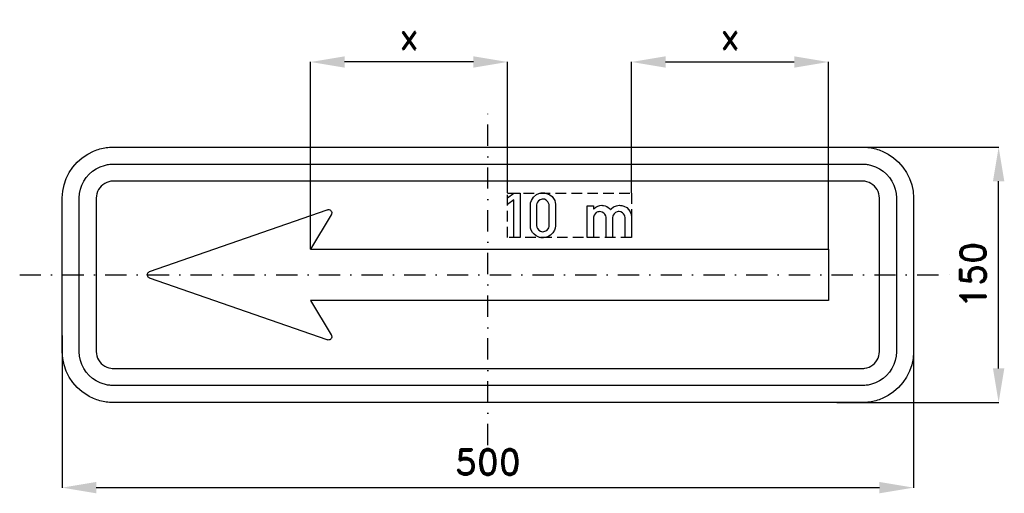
# Model space of a CAD drawing. Header units: millimetres. Extents: x -275 to 303, y -128 to 150.
import ezdxf

# ---------------------------------------------------------------- set-up
doc = ezdxf.new("R2010")
doc.units = ezdxf.units.MM
doc.header["$LTSCALE"] = 5
doc.linetypes.add('ČERCHOVANÁX2', pattern=[2, 1, -0.5, 0, -0.5])
doc.linetypes.add('ČÁRKOVANÁX2', pattern=[1.5, 1, -0.5])
doc.layers.add('Kóty', color=2, linetype='Continuous')
doc.layers.add('Značka', color=7, linetype='Continuous')
doc.styles.get("Standard").update_dxf_attribs({"font": 'romand.shx', "height": 15})
doc.dimstyles.get("Standard").update_dxf_attribs({"dimtxt": 15, "dimasz": 20, "dimexe": 0.18, "dimexo": 0.0625, "dimgap": 7.5, "dimtad": 1, "dimdec": 0, "dimzin": 0, "dimdsep": 46, "dimtxsty": 'Standard', "dimcen": 0.09, "dimadec": 0, "dimazin": 0, "dimtfac": 1, "dimtdec": 0, "dimtofl": 0, "dimtmove": 0, "dimatfit": 3, "dimfxl": 1, "dimtolj": 1, "dimtzin": 0, "dimarcsym": 0})

# ---------------------------------------------------------------- blocks, each defined once
blk = doc.blocks.new('*D0')
at = {"layer": 'Defpoints', "color": 0, "transparency": 16777216}
for p in [(205, 75), (300, 75), (205, -75)]:
    blk.add_point(p, dxfattribs=at)
at = {"layer": 'Kóty', "color": 0, "lineweight": -2, "transparency": 16777216}
for p, q in [((205.06, 75), (300.18, 75)), ((300, -55), (300, 55)), ((205.06, -75), (300.18, -75))]:
    blk.add_line(p, q, dxfattribs=at)
at = {"layer": 'Kóty', "color": 0, "transparency": 16777216}
for points in [[(296.67, 55), (303.33, 55), (300, 75)], [(296.67, -55), (303.33, -55), (300, -75)]]:
    blk.add_solid(points, dxfattribs=at)
at = {"layer": 'Kóty', "color": 0, "transparency": 16777216, "insert": (285, 0), "char_height": 15, "attachment_point": 5, "rotation": 90}
blk.add_mtext('\\A1;150', dxfattribs=at)
blk = doc.blocks.new('*D1')
at = {"layer": 'Defpoints', "color": 0, "transparency": 16777216}
for p in [(200, 125), (84.35, 48), (200, 15)]:
    blk.add_point(p, dxfattribs=at)
at = {"layer": 'Kóty', "color": 0, "lineweight": -2, "transparency": 16777216}
for p, q in [((84.35, 48.07), (84.35, 125.18)), ((104.35, 125), (180, 125)), ((200, 15.06), (200, 125.18))]:
    blk.add_line(p, q, dxfattribs=at)
at = {"layer": 'Kóty', "color": 0, "transparency": 16777216}
for points in [[(104.35, 128.33), (104.35, 121.67), (84.35, 125)], [(180, 128.33), (180, 121.67), (200, 125)]]:
    blk.add_solid(points, dxfattribs=at)
at = {"layer": 'Kóty', "color": 0, "transparency": 16777216, "insert": (142.18, 140), "char_height": 15, "attachment_point": 5}
blk.add_mtext('\\A1;x', dxfattribs=at)
blk = doc.blocks.new('*D2')
at = {"layer": 'Defpoints', "color": 0, "transparency": 16777216}
for p in [(-104.15, 125), (11.55, 48), (-104.15, 15)]:
    blk.add_point(p, dxfattribs=at)
at = {"layer": 'Kóty', "color": 0, "lineweight": -2, "transparency": 16777216}
for p, q in [((-104.15, 15.06), (-104.15, 125.18)), ((-8.45, 125), (-84.15, 125)), ((11.55, 48.07), (11.55, 125.18))]:
    blk.add_line(p, q, dxfattribs=at)
at = {"layer": 'Kóty', "color": 0, "transparency": 16777216}
for points in [[(-84.15, 128.33), (-84.15, 121.67), (-104.15, 125)], [(-8.45, 128.33), (-8.45, 121.67), (11.55, 125)]]:
    blk.add_solid(points, dxfattribs=at)
at = {"layer": 'Kóty', "color": 0, "transparency": 16777216, "insert": (-46.3, 140), "char_height": 15, "attachment_point": 5}
blk.add_mtext('\\A1;x', dxfattribs=at)
blk = doc.blocks.new('*D4')
at = {"layer": 'Defpoints', "color": 0, "transparency": 16777216}
for p in [(-250, -35.68), (250, -35.68), (250, -125)]:
    blk.add_point(p, dxfattribs=at)
at = {"layer": 'Kóty', "color": 0, "lineweight": -2, "transparency": 16777216}
for p, q in [((-250, -35.74), (-250, -125.18)), ((250, -35.74), (250, -125.18)), ((-230, -125), (230, -125))]:
    blk.add_line(p, q, dxfattribs=at)
at = {"layer": 'Kóty', "color": 0, "transparency": 16777216}
for points in [[(-230, -121.67), (-230, -128.33), (-250, -125)], [(230, -121.67), (230, -128.33), (250, -125)]]:
    blk.add_solid(points, dxfattribs=at)
at = {"layer": 'Kóty', "color": 0, "transparency": 16777216, "insert": (0, -110), "char_height": 15, "attachment_point": 5}
blk.add_mtext('\\A1;500', dxfattribs=at)

msp = doc.modelspace()

# ---------------------------------------------------------------- linework, layer by layer
at = {"layer": 'Značka', "color": 6, "linetype": 'ČERCHOVANÁX2', "ltscale": 2.5}
for points in [[(0, -100), (0, 100)], [(-275, 0), (275, 0)]]:
    msp.add_lwpolyline(points, dxfattribs=at)
at = {"layer": 'Značka', "color": 5}
for points in [[(-220, -75), (-220.12, -75), (-220.24, -74.999, -0.0321804), (-224.11, -74.728, -0.0354327), (-227.92, -73.937, -0.0362829), (-231.6, -72.692, -0.0344603), (-235.07, -70.941), (-238.3, -68.785), (-241.21, -66.213), (-243.79, -63.302), (-245.94, -60.068), (-247.68, -56.595), (-248.94, -52.916), (-249.74, -49.108), (-250, -45.236), (-250, -45.118), (-250, -45), (-250, 45), (-250, 45.118), (-250, 45.236), (-249.73, 49.109), (-248.94, 52.916), (-247.69, 56.598), (-245.94, 60.068), (-243.79, 63.301), (-241.21, 66.213), (-238.3, 68.788), (-235.07, 70.941), (-231.6, 72.68, -0.0334197), (-227.92, 73.937, -0.0341346), (-224.11, 74.741, -0.0367414), (-220.24, 74.999), (-220.12, 75), (-220, 75), (220, 75), (220.12, 75), (220.24, 74.999, -0.0321804), (224.11, 74.728, -0.0354327), (227.92, 73.937, -0.0362829), (231.6, 72.692), (235.07, 70.941), (238.3, 68.785), (241.21, 66.213), (243.79, 63.302), (245.94, 60.068), (247.68, 56.595), (248.94, 52.916), (249.74, 49.108), (250, 45.236), (250, 45.118), (250, 45), (250, -45), (250, -45.118), (250, -45.236), (249.73, -49.109), (248.94, -52.916), (247.69, -56.598), (245.94, -60.068), (243.79, -63.301), (241.21, -66.213), (238.3, -68.788), (235.07, -70.941), (231.6, -72.68, -0.0334197), (227.92, -73.937, -0.0341346), (224.11, -74.741, -0.0367414), (220.24, -74.999), (220.12, -75), (220, -75), (-220, -75)], [(-220, -65), (-220.08, -65), (-220.16, -64.999, -0.0321848), (-222.74, -64.818, -0.0354579), (-225.28, -64.291, -0.0362712), (-227.73, -63.461), (-230.05, -62.294), (-232.2, -60.857), (-234.14, -59.142), (-235.86, -57.201), (-237.29, -55.045), (-238.45, -52.73), (-239.29, -50.277), (-239.83, -47.738), (-240, -45.157), (-240, -45.079), (-240, -45), (-240, 45), (-240, 45.079), (-240, 45.157), (-239.82, 47.74), (-239.29, 50.277), (-238.46, 52.732), (-237.29, 55.045), (-235.86, 57.201), (-234.14, 59.142), (-232.2, 60.859), (-230.05, 62.294), (-227.73, 63.453), (-225.28, 64.291, -0.0341625), (-222.74, 64.827, -0.0367465), (-220.16, 64.999), (-220.08, 65), (-220, 65), (220, 65), (220.08, 65), (220.16, 64.999, -0.0321848), (222.74, 64.818, -0.0354579), (225.28, 64.291), (227.73, 63.461), (230.05, 62.294), (232.2, 60.857), (234.14, 59.142), (235.86, 57.201), (237.29, 55.045), (238.45, 52.73), (239.29, 50.277), (239.83, 47.738), (240, 45.157), (240, 45.079), (240, 45), (240, -45), (240, -45.079), (240, -45.157), (239.82, -47.74), (239.29, -50.277), (238.46, -52.732), (237.29, -55.045), (235.86, -57.201), (234.14, -59.142), (232.2, -60.859), (230.05, -62.294), (227.73, -63.453), (225.28, -64.291, -0.0341625), (222.74, -64.827, -0.0367465), (220.16, -64.999), (220.08, -65), (220, -65), (-220, -65)], [(-220, -55), (220, -55), (220.04, -55), (220.08, -55, 0.0321716), (221.37, -54.909), (222.64, -54.646), (223.87, -54.231), (225.02, -53.647), (226.1, -52.928), (227.07, -52.071), (227.93, -51.101), (228.65, -50.023), (229.23, -48.865), (229.65, -47.639), (229.91, -46.369), (230, -45.079), (230, -45.039), (230, -45), (230, 45), (230, 45.039), (230, 45.079), (229.91, 46.37), (229.65, 47.639), (229.23, 48.866), (228.65, 50.023), (227.93, 51.1), (227.07, 52.071), (226.1, 52.929), (225.02, 53.647), (223.87, 54.227), (222.64, 54.646), (221.37, 54.914, 0.0367311), (220.08, 55), (220.04, 55), (220, 55), (-220, 55), (-220.04, 55), (-220.08, 55, 0.0321716), (-221.37, 54.909), (-222.64, 54.646), (-223.87, 54.231), (-225.02, 53.647), (-226.1, 52.928), (-227.07, 52.071), (-227.93, 51.101), (-228.65, 50.023), (-229.23, 48.865), (-229.65, 47.639), (-229.91, 46.369), (-230, 45.079), (-230, 45.039), (-230, 45), (-230, -45), (-230, -45.039), (-230, -45.079), (-229.91, -46.37), (-229.65, -47.639), (-229.23, -48.866), (-228.65, -50.023), (-227.93, -51.1), (-227.07, -52.071), (-226.1, -52.929), (-225.02, -53.647), (-223.87, -54.227), (-222.64, -54.646), (-221.37, -54.914, 0.0367311), (-220.08, -55), (-220.04, -55), (-220, -55)], [(24.96, 40.471), (24.96, 40.704), (24.96, 40.937), (25.13, 42.358), (25.58, 43.732), (26.78, 45.694), (28.53, 47.147), (29.87, 47.769), (31.33, 48.079, -0.0620164), (33.22, 48.081), (35.05, 47.613), (36.47, 46.905), (37.69, 45.904), (38.59, 44.822), (39.24, 43.577), (39.58, 42.509), (39.71, 41.403), (39.71, 41.015), (39.71, 40.628), (39.71, 29.296), (39.71, 29.063), (39.71, 28.83), (39.53, 27.483), (39.09, 26.19), (38.12, 24.562), (36.76, 23.243), (35.29, 22.349), (33.66, 21.846, -0.0696595), (31.77, 21.745, -0.0674562), (29.93, 22.154), (28.44, 22.857), (27.13, 23.863), (26.14, 24.936), (25.43, 26.19), (25.08, 27.33), (24.96, 28.519), (24.96, 28.908), (24.96, 29.296), (24.96, 40.471)], [(28.53, 40.471), (28.53, 29.296), (28.53, 29.14), (28.53, 28.985), (28.71, 28.022), (29.15, 27.121), (29.89, 26.195), (30.86, 25.57), (32.16, 25.313, 0.0875997), (33.5, 25.57), (34.56, 26.119), (35.36, 26.967), (35.74, 27.675), (35.94, 28.451), (35.97, 28.873), (35.98, 29.296), (35.98, 40.471), (35.96, 40.839), (35.92, 41.205), (35.67, 42.12), (35.21, 42.954), (34.32, 43.842), (33.19, 44.352), (31.92, 44.431), (30.71, 44.043), (29.81, 43.434), (29.14, 42.597), (28.8, 41.894), (28.61, 41.14), (28.57, 40.806), (28.53, 40.471)], [(58.28, 22.003), (58.28, 40.582), (62.01, 40.582), (62.01, 38.513), (62.21, 38.739), (62.42, 38.96), (63.44, 39.788), (64.61, 40.381), (65.73, 40.715), (66.89, 40.82, -0.0446698), (67.93, 40.738), (68.93, 40.474), (69.85, 40.065), (70.71, 39.52), (71.17, 39.152), (71.59, 38.735), (71.79, 38.499), (71.98, 38.255), (72.2, 38.516), (72.43, 38.77), (73.82, 39.859), (75.46, 40.536), (76.37, 40.743), (77.29, 40.818, -0.0504814), (78.62, 40.71), (79.91, 40.338), (81.53, 39.463), (82.84, 38.177), (83.62, 36.954), (84.12, 35.596), (84.24, 35.097), (84.32, 34.591), (84.34, 34.363), (84.35, 34.133), (84.35, 22.003), (80.62, 22.003), (80.62, 33.383), (80.62, 33.523), (80.61, 33.662), (80.49, 34.356), (80.24, 35.016), (79.72, 35.807), (79.01, 36.435), (78.08, 36.913), (77.06, 37.102, 0.0806742), (75.92, 36.989), (74.88, 36.525), (74.13, 35.908), (73.6, 35.111), (73.34, 34.439), (73.21, 33.733), (73.19, 33.631), (73.18, 33.529), (73.18, 22.003), (69.45, 22.003), (69.45, 33.456), (69.45, 33.612), (69.44, 33.768), (69.22, 34.696), (68.75, 35.536), (68.03, 36.295), (67.12, 36.812), (65.84, 37.099, 0.0936852), (64.55, 36.918), (63.67, 36.508), (62.94, 35.864), (62.34, 34.935), (62.04, 33.879), (62.03, 33.738), (62.01, 33.597), (62.01, 22.003), (58.28, 22.003)], [(-74, 15), (200, 15), (200, -15), (-74, -15), (-104.15, -15), (-91.99, -35.27), (-91.94, -35.355), (-91.89, -35.442), (-91.76, -35.808), (-91.7, -36.196), (-91.74, -36.684), (-91.89, -37.147), (-92.15, -37.563), (-92.5, -37.899), (-92.92, -38.144), (-93.39, -38.275), (-93.79, -38.301), (-94.17, -38.243), (-94.27, -38.217), (-94.36, -38.188), (-198.72, -1.889), (-198.81, -1.853), (-198.9, -1.815), (-199.24, -1.617), (-199.54, -1.351), (-199.82, -0.951), (-200, -0.489), (-200.06, 0), (-200, 0.489), (-199.82, 0.95), (-199.54, 1.351), (-199.24, 1.619), (-198.9, 1.815), (-198.81, 1.853), (-198.72, 1.889), (-94.36, 38.188), (-94.27, 38.217), (-94.17, 38.243), (-93.79, 38.299, -0.0521653), (-93.39, 38.275), (-92.92, 38.145), (-92.5, 37.899), (-92.15, 37.562), (-91.89, 37.147), (-91.74, 36.684), (-91.7, 36.196), (-91.76, 35.807), (-91.89, 35.442), (-91.94, 35.355), (-91.99, 35.27), (-104.15, 15), (-74, 15)]]:
    msp.add_lwpolyline(points, format="xyb", dxfattribs=at)
msp.add_lwpolyline([(15.19, 22), (15.19, 44.051), (11.5, 41.275), (11.5, 45.224), (15.23, 48.003), (18.89, 48.003), (18.89, 22), (15.19, 22)], dxfattribs=at)
at = {"layer": 'Značka', "color": 6, "linetype": 'ČÁRKOVANÁX2', "ltscale": 1.25}
msp.add_lwpolyline([(11.55, 22.003), (11.55, 48.003), (84.35, 48.003), (84.35, 22.003), (11.55, 22.003)], dxfattribs=at)

# ---------------------------------------------------------------- dimensions: what is measured, and where the dimension line sits
at = {"layer": 'Kóty'}
for base, p1, p2, picture, middle in [((-104.15, 125), (11.55, 48.003), (-104.15, 15), '*D2', (-46.3, 140)), ((200, 125), (84.35, 48.003), (200, 15), '*D1', (142.175, 140))]:
    dim = msp.add_linear_dim(base=base, p1=p1, p2=p2, text='x', dimstyle='Standard', dxfattribs=at)
    dim.commit()
    dim.dimension.update_dxf_attribs({"geometry": picture, "text_midpoint": middle})
dim = msp.add_linear_dim(base=(300, 75), p1=(205, -75), p2=(205, 75), angle=90, dimstyle='Standard', dxfattribs=at)
dim.commit()
dim.dimension.update_dxf_attribs({"geometry": '*D0', "text_midpoint": (285, 0)})
dim = msp.add_linear_dim(base=(250, -125), p1=(-250, -35.677), p2=(250, -35.677), dimstyle='Standard', dxfattribs=at)
dim.commit()
dim.dimension.update_dxf_attribs({"geometry": '*D4', "text_midpoint": (0, -110)})

doc.saveas('drawing.dxf')
